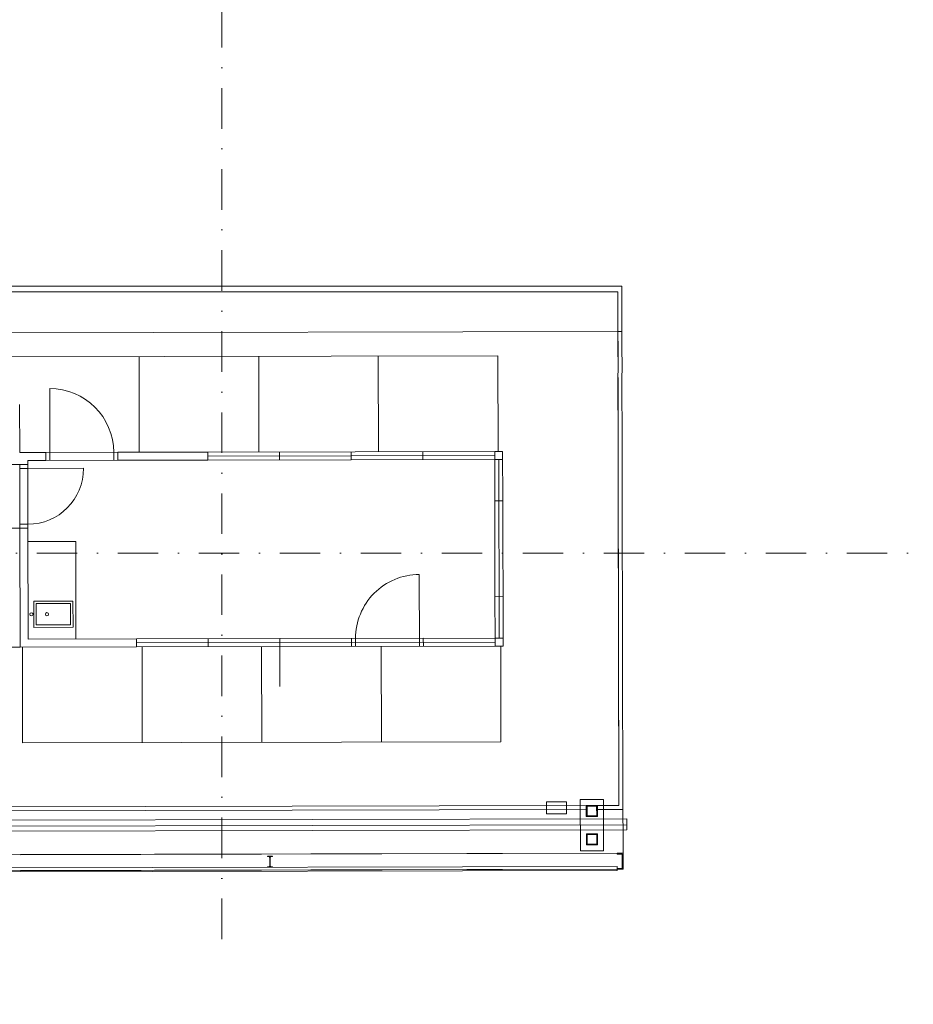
# Model space of a CAD drawing. Header units: millimetres. Extents: x -916886 to 3713765, y -2985421 to 1675785.
# Tile 72 of 256: x 964077 to 975287, y -5656 to 6688. Entities that reach past the tile are written whole.
import ezdxf
from ezdxf import colors
from ezdxf.entities.mleader import LeaderData, LeaderLine
from ezdxf.math import Vec2, Vec3

# ---------------------------------------------------------------- set-up
doc = ezdxf.new("R2010")
doc.units = ezdxf.units.MM
doc.linetypes.add('DASHDOT', pattern=[25.4, 12.7, -6.35, 0, -6.35])
doc.layers.add('A99_N_kce-pohl', color=1, linetype='Continuous', lineweight=9)
doc.layers.add('A99_N_txt-popis-50 @ 200', color=240, linetype='Continuous', lineweight=9)
doc.styles.add('A99_popis', font='isocpeur.ttf')

# ---------------------------------------------------------------- blocks, each defined once
blk = doc.blocks.new('I160')
for p, q in [((-37, 160), (-37, 158)), ((-37, 160), (37, 160)), ((-8, 148), (-34, 154)), ((-3, 18), (-3, 142)), ((3, 18), (3, 142)), ((8, 148), (34, 154)), ((37, 160), (37, 158)), ((-37, 0), (-37, 2)), ((37, 0), (-37, 0)), ((-8, 12), (-34, 6)), ((8, 12), (34, 6)), ((37, 0), (37, 2))]:
    blk.add_line(p, q)
for centre, radius, start, end in [((-33, 158), 3.8, 180, 256), ((-9, 142), 6.3, 0, 76), ((9, 142), 6.3, 104, 180), ((33, 158), 3.8, 284, 0), ((-33, 2), 3.8, 104, 180), ((-9, 18), 6.3, 284, 0), ((9, 18), 6.3, 180, 256), ((33, 2), 3.8, 0, 76)]:
    blk.add_arc(centre, radius, start, end)

msp = doc.modelspace()

# ---------------------------------------------------------------- linework, layer by layer
at = {"layer": 'A99_N_kce-pohl', "color": 7, "lineweight": 9, "ltscale": 2}
for p, q in [((962633.9, -3781.1), (971646.4, -3762.1)), ((962633.9, -3781.1), (971646.4, -3762.1)), ((964087.3, -3781, 0), (971645.3, -3762.1)), ((964087.3, -3781, 0), (971645.3, -3762.1)), ((971571.4, -3772.2), (971571.4, -3762.2)), ((971571.4, -3772.2), (971571.4, -3762.2)), ((962634.3, -3948.1), (971571.7, -3929.2)), ((962634.3, -3948.1), (971571.7, -3929.2)), ((971571.7, -3929.2), (971571.8, -3979.2)), ((971571.7, -3929.2), (971571.8, -3979.2)), ((962634.3, -3981.1), (971646.8, -3962.1)), ((962634.3, -3981.1), (971646.8, -3962.1)), ((962634.4, -3998.1), (971571.8, -3979.2)), ((962634.4, -3998.1), (971571.8, -3979.2)), ((964087.8, -3981, 0), (971645.8, -3962.1)), ((964087.8, -3981, 0), (971645.8, -3962.1)), ((971571.8, -3962.2), (971571.8, -3952.2)), ((971571.8, -3962.2), (971571.8, -3952.2))]:
    msp.add_line(p, q, dxfattribs=at)
for points in [[(962317.4, 3275.5), (962317.4, 3275.5), (971582.5, 3275.6), (971582.5, 3275.6)], [(971571.8, -3962.2), (971646.8, -3962.1), (971646.4, -3762.1), (971571.4, -3762.2)], [(971571.8, -3962.2), (971640, -3962.1), (971645.8, -3962.1), (971646.4, -3762.1), (971571.4, -3762.2), (971571.4, -3772.2), (971636.4, -3772.1), (971636.8, -3952.1), (971571.8, -3952.2), (971571.8, -3962.3)], [(971571.8, -3962.2), (971646.8, -3962.1), (971646.4, -3762.1), (971571.4, -3762.2)], [(971571.8, -3962.2), (971640, -3962.1), (971645.8, -3962.1), (971646.4, -3762.1), (971571.4, -3762.2), (971571.4, -3772.2), (971636.4, -3772.1), (971636.8, -3952.1), (971571.8, -3952.2), (971571.8, -3962.3)], [(971571.8, -3952.2), (971636.8, -3952.1), (971636.4, -3772.1), (971571.4, -3772.2)], [(971571.8, -3952.2), (971636.8, -3952.1), (971636.4, -3772.1), (971571.4, -3772.2)]]:
    msp.add_lwpolyline(points, dxfattribs=at)

# ---------------------------------------------------------------- block references
at = {"layer": 'A99_N_kce-pohl', "color": 7, "lineweight": 9, "ltscale": 2, "xscale": 0.8775000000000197, "yscale": 0.8775000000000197, "zscale": 0.8775000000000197, "rotation": 180.1212188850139}
msp.add_blockref('I160', (967216.4, -3798), dxfattribs=at)
msp.add_blockref('I160', (967216.4, -3798), dxfattribs=at)

# ---------------------------------------------------------------- leaders
at = {"layer": 'A99_N_txt-popis-50 @ 200', "lineweight": 9}
ml = msp.add_multileader_mtext('Standard', dxfattribs=at)
ml.set_content('\\A1;{\\C256;výměna stávajících sekčních vrat za nová  }', color=1, style='A99_popis')
ml.set_leader_properties(color=256, linetype='ByLayer', lineweight=-1)
ml.build(insert=Vec2(0, 0))
ml.multileader.update_dxf_attribs({"dogleg_length": 6.4, "arrow_head_size": 200, "scale": 200})
ctx = ml.context
ctx.base_point, ctx.scale, ctx.char_height, ctx.arrow_head_size, ctx.landing_gap_size, ctx.plane_origin = Vec3(2700, 5010), 200, 400, 200, 400, Vec3(2512.5, -3085)
notes = []
notes.append((ctx, [(0, (1, 1, 0), (1420, 5010), (1, 0), 1280, [(0, [(-175, 5010)], 0, [])])]))
ctx.mtext.insert, ctx.mtext.width, ctx.mtext.flow_direction = Vec3(3100, 5210.2), 5995, 5
ml = msp.add_multileader_mtext('Standard', dxfattribs=at)
ml.set_content('\\A1;{\\C256;demontáž stěnových panelů PUR, tl.40mm, včetně výplní otvorů a klempířských výrobků}', color=1, style='A99_popis')
ml.set_leader_properties(color=256, linetype='ByLayer', lineweight=-1)
ml.build(insert=Vec2(0, 0))
ml.multileader.update_dxf_attribs({"dogleg_length": 1, "arrow_head_size": 300, "scale": 200})
ctx = ml.context
ctx.base_point, ctx.scale, ctx.char_height, ctx.arrow_head_size, ctx.landing_gap_size, ctx.plane_origin = Vec3(301405, -3355), 200, 500, 300, 250, Vec3(314625, -10211)
notes.append((ctx, [(1, (1, 1, 0), (317590, -3355), (-1, 0), 585, [(0, [(317590, -890)], 0, [])])]))
ctx.mtext.insert, ctx.mtext.width, ctx.mtext.flow_direction = Vec3(301655, -3030), 15225, 5
ctx.mtext.has_bg_fill, ctx.mtext.bg_color, ctx.mtext.bg_scale_factor, ctx.mtext.bg_transparency, ctx.mtext.use_window_bg_color = 1, -1073741824, 1, 0, 1
ml = msp.add_multileader_mtext('Standard', dxfattribs=at)
ml.set_content('\\A1;{\\C256;demontáž oplocení}', color=1, style='A99_popis')
ml.set_leader_properties(color=256, linetype='ByLayer', lineweight=-1)
ml.build(insert=Vec2(0, 0))
ml.multileader.update_dxf_attribs({"dogleg_length": 1, "arrow_head_size": 300, "scale": 200})
ctx = ml.context
ctx.base_point, ctx.scale, ctx.char_height, ctx.arrow_head_size, ctx.landing_gap_size, ctx.plane_origin = Vec3(403660, -5325), 200, 500, 300, 250, Vec3(407330, -12791)
notes.append((ctx, [(1, (1, 1, 0), (410295, -5325), (-1, 0), 585, [(0, [(410295, -4500)], 0, [])])]))
ctx.mtext.insert, ctx.mtext.width, ctx.mtext.defined_height, ctx.mtext.flow_direction = Vec3(403910, -5000), 5760, 2293.3, 5
ctx.mtext.has_bg_fill, ctx.mtext.bg_color, ctx.mtext.bg_scale_factor, ctx.mtext.bg_transparency, ctx.mtext.use_window_bg_color = 1, -1073741824, 1, 0, 1
for ctx, leaders in notes:
    for number, flags, end, landing, length, lines in leaders:
        leader = LeaderData()
        leader.index, (leader.has_last_leader_line, leader.has_dogleg_vector, leader.attachment_direction) = number, flags
        leader.last_leader_point, leader.dogleg_vector, leader.dogleg_length = Vec3(end), Vec3(landing), length
        for number, points, colour, breaks in lines:
            line = LeaderLine()
            line.index, line.vertices, line.color, line.breaks = number, Vec3.list(points), colors.encode_raw_color(colour), breaks
            leader.lines.append(line)
        ctx.leaders.append(leader)

# ---------------------------------------------------------------- next in the draw order: linework, layer by layer
at = {"layer": 'A99_N_kce-pohl', "color": 7, "lineweight": 9, "ltscale": 2}
for p, q in [((971185.1, -3163.1), (962632.6, -3181.1)), ((971325.1, -3162.8), (971595.1, -3162.2)), ((971325.1, -3162.8), (971595.1, -3162.2)), ((971185.2, -3213.1), (962682.7, -3231)), ((971695.4, -3332), (963245.5, -3349.9)), ((971695.4, -3332), (963245.5, -3349.9)), ((971325.2, -3212.8), (971645.2, -3212.1)), ((971325.2, -3212.8), (971645.2, -3212.1)), ((971646.4, -3762.1), (971645.2, -3212.1)), ((971695.7, -3467), (971695.4, -3332)), ((971695.7, -3467), (971695.4, -3332)), ((971695.6, -3407), (963245.6, -3424.9)), ((971695.6, -3407), (963245.6, -3424.9)), ((971695.7, -3467), (963245.8, -3484.9)), ((971695.7, -3467), (963245.8, -3484.9))]:
    msp.add_line(p, q, dxfattribs=at)
for points in [[(971325.4, -3302.8), (971185.4, -3303.1), (971185.1, -3163.1), (971325.1, -3162.8)], [(971325.4, -3302.8), (971185.4, -3303.1), (971185.1, -3163.1), (971325.1, -3162.8)], [(971315.4, -3292.8), (971195.4, -3293), (971195.1, -3173), (971315.1, -3172.8)], [(971315.4, -3292.8), (971195.4, -3293), (971195.1, -3173), (971315.1, -3172.8)], [(971326.1, -3657.8), (971186.1, -3658.1), (971185.8, -3518.1), (971325.8, -3517.8)], [(971326.1, -3657.8), (971186.1, -3658.1), (971185.8, -3518.1), (971325.8, -3517.8)], [(971316.1, -3647.8), (971196.1, -3648), (971195.9, -3528), (971315.9, -3527.8)], [(971316.1, -3647.8), (971196.1, -3648), (971195.9, -3528), (971315.9, -3527.8)]]:
    msp.add_lwpolyline(points, close=True, dxfattribs=at)
for points in [[(971325.4, -3302.8), (971325.1, -3162.8), (971185.1, -3163.1), (971185.4, -3303.1), (971325.4, -3302.8)], [(971325.4, -3302.8), (971325.1, -3162.8), (971185.1, -3163.1), (971185.4, -3303.1), (971325.4, -3302.8)], [(971315.4, -3292.8), (971315.1, -3172.8), (971195.1, -3173), (971195.4, -3293), (971315.4, -3292.8)], [(971315.4, -3292.8), (971315.1, -3172.8), (971195.1, -3173), (971195.4, -3293), (971315.4, -3292.8)], [(971326.1, -3657.8), (971325.8, -3517.8), (971185.8, -3518.1), (971186.1, -3658.1), (971326.1, -3657.8)], [(971326.1, -3657.8), (971325.8, -3517.8), (971185.8, -3518.1), (971186.1, -3658.1), (971326.1, -3657.8)], [(971316.1, -3647.8), (971315.9, -3527.8), (971195.9, -3528), (971196.1, -3648), (971316.1, -3647.8)], [(971316.1, -3647.8), (971315.9, -3527.8), (971195.9, -3528), (971196.1, -3648), (971316.1, -3647.8)]]:
    msp.add_lwpolyline(points, dxfattribs=at)

# ---------------------------------------------------------------- next in the draw order: leaders
at = {"layer": 'A99_N_txt-popis-50 @ 200', "lineweight": 9}
ml = msp.add_multileader_mtext('Standard', dxfattribs=at)
ml.set_content('\\A1;{\\C256;demontáž stěnových panelů PUR, tl.40mm, včetně výplní otvorů a klempířských výrobků}', color=1, style='A99_popis')
ml.set_leader_properties(color=256, linetype='ByLayer', lineweight=-1)
ml.build(insert=Vec2(0, 0))
ml.multileader.update_dxf_attribs({"dogleg_length": 1, "arrow_head_size": 300, "scale": 200})
ctx = ml.context
ctx.base_point, ctx.scale, ctx.char_height, ctx.arrow_head_size, ctx.landing_gap_size, ctx.plane_origin = Vec3(394110, -2745), 200, 500, 300, 250, Vec3(407330, -10211)
notes = []
notes.append((ctx, [(1, (1, 1, 0), (410295, -2745), (-1, 0), 585, [(0, [(410295, -890)], 0, [])])]))
ctx.mtext.insert, ctx.mtext.width, ctx.mtext.defined_height, ctx.mtext.flow_direction = Vec3(394360, -2420), 15225, 2293.3, 5
ctx.mtext.has_bg_fill, ctx.mtext.bg_color, ctx.mtext.bg_scale_factor, ctx.mtext.bg_transparency, ctx.mtext.use_window_bg_color = 1, -1073741824, 1, 0, 1
for ctx, leaders in notes:
    for number, flags, end, landing, length, lines in leaders:
        leader = LeaderData()
        leader.index, (leader.has_last_leader_line, leader.has_dogleg_vector, leader.attachment_direction) = number, flags
        leader.last_leader_point, leader.dogleg_vector, leader.dogleg_length = Vec3(end), Vec3(landing), length
        for number, points, colour, breaks in lines:
            line = LeaderLine()
            line.index, line.vertices, line.color, line.breaks = number, Vec3.list(points), colors.encode_raw_color(colour), breaks
            leader.lines.append(line)
        ctx.leaders.append(leader)

# ---------------------------------------------------------------- next in the draw order: linework, layer by layer
at = {"layer": 'A99_N_kce-pohl', "color": 7, "lineweight": 9, "ltscale": 2}
msp.add_line((970114.4, -2365.3), (964114.4, -2378), dxfattribs=at)
for points in [[(970935.3, -3268.6), (970685.3, -3269.1), (970685, -3119.1), (970935, -3118.6)], [(970935.3, -3268.6), (970685.3, -3269.1), (970685, -3119.1), (970935, -3118.6)], [(971401.3, -3732.6), (971111.3, -3733.2), (971109.9, -3088.2), (971399.9, -3087.6)], [(971401.3, -3732.6), (971111.3, -3733.2), (971109.9, -3088.2), (971399.9, -3087.6)]]:
    msp.add_lwpolyline(points, close=True, dxfattribs=at)
for points in [[(971109.9, -3088.2), (971111.3, -3733.2), (971401.3, -3732.6), (971399.9, -3087.6), (971109.9, -3088.2)], [(971401.3, -3732.6), (971399.9, -3087.6), (971109.9, -3088.2), (971111.3, -3733.2), (971401.3, -3732.6)], [(971109.9, -3088.2), (971111.3, -3733.2), (971401.3, -3732.6), (971399.9, -3087.6), (971109.9, -3088.2)], [(971401.3, -3732.6), (971399.9, -3087.6), (971109.9, -3088.2), (971111.3, -3733.2), (971401.3, -3732.6)]]:
    msp.add_lwpolyline(points, dxfattribs=at)

# ---------------------------------------------------------------- next in the draw order: leaders
at = {"layer": 'A99_N_txt-popis-50 @ 200', "lineweight": 9}
ml = msp.add_multileader_mtext('Standard', dxfattribs=at)
ml.set_content('\\A1;{\\C256;základ 600/500mm, úroveň -1,065m, prostý beton C16/20}', color=1, style='A99_popis')
ml.set_leader_properties(color=256, linetype='ByLayer', lineweight=-1)
ml.build(insert=Vec2(0, 0))
ml.multileader.update_dxf_attribs({"dogleg_length": 3.23, "arrow_head_size": 200, "scale": 200})
ctx = ml.context
ctx.base_point, ctx.scale, ctx.char_height, ctx.arrow_head_size, ctx.landing_gap_size, ctx.plane_origin = Vec3(21815, 2400), 200, 400, 200, 250, Vec3(27702.5, -7905.8)
notes = []
notes.append((ctx, [(0, (1, 1, 0), (21170, 2400), (1, 0), 645, [(0, [(21170, -1127)], 0, [])])]))
ctx.mtext.insert, ctx.mtext.width, ctx.mtext.defined_height, ctx.mtext.flow_direction = Vec3(22065, 2660), 8793.198, 8.47, 5
ctx.mtext.has_bg_fill, ctx.mtext.bg_color, ctx.mtext.bg_scale_factor, ctx.mtext.bg_transparency, ctx.mtext.use_window_bg_color = 1, -1073741824, 1, 0, 1
for ctx, leaders in notes:
    for number, flags, end, landing, length, lines in leaders:
        leader = LeaderData()
        leader.index, (leader.has_last_leader_line, leader.has_dogleg_vector, leader.attachment_direction) = number, flags
        leader.last_leader_point, leader.dogleg_vector, leader.dogleg_length = Vec3(end), Vec3(landing), length
        for number, points, colour, breaks in lines:
            line = LeaderLine()
            line.index, line.vertices, line.color, line.breaks = number, Vec3.list(points), colors.encode_raw_color(colour), breaks
            leader.lines.append(line)
        ctx.leaders.append(leader)

# ---------------------------------------------------------------- next in the draw order: linework, layer by layer
at = {"linetype": 'Continuous', "lineweight": 0}
for p, q in [((964456.9, 1162.7), (964455, 2062.7)), ((964406.7, 1262.6), (965306.7, 1264.5)), ((965256.9, 1164.4), (965256.7, 1264.4)), ((964406.9, 1162.6), (965306.9, 1164.5)), ((969090.9, -1167.5), (969089, -267.5)), ((969140.6, -1067.4), (968240.7, -1069.3)), ((968290.9, -1169.2), (968290.7, -1069.2)), ((969140.9, -1167.4), (968240.9, -1169.3))]:
    msp.add_line(p, q, dxfattribs=at)
for centre, start, end in [((964456.7, 1262.7), 0.12122, 90.12122), ((969090.6, -1067.5), 90.12122, 180.12122)]:
    msp.add_arc(centre, 800, start, end, dxfattribs=at)
at = {"layer": 'A99_N_kce-pohl', "color": 7, "lineweight": 9, "ltscale": 2}
for p, q in [((971595.1, -3162.2), (971582.5, 3275.6)), ((971582.5, 2777.8), (959774.5, 2752.8)), ((971582.5, 2777.8), (959774.5, 2752.8)), ((971582.5, 2777.8), (971632.5, 2777.9)), ((971582.5, 2777.8), (971632.5, 2777.9)), ((971595.1, -3162.2), (971582.5, 2777.8)), ((971645.2, -3212.1), (971632.5, 2777.9)), ((971645.2, -3212.1), (971632.5, 2777.9)), ((959775.2, 2452.8), (970075.2, 2474.6)), ((959775.2, 2452.8), (970075.2, 2474.6)), ((968577.7, 1271.4), (968575.2, 2471.4)), ((968577.7, 1271.4), (968575.2, 2471.4)), ((970077.7, 1274.6), (970075.2, 2474.6)), ((970077.7, 1274.6), (970075.2, 2474.6)), ((965577.7, 1265.1), (965575.2, 2465.1)), ((965577.7, 1265.1), (965575.2, 2465.1)), ((967077.7, 1268.3), (967075.2, 2468.3)), ((967077.7, 1268.3), (967075.2, 2468.3)), ((964077.7, 1261.9), (964076.4, 1861.9)), ((964077.7, 1261.9), (964076.4, 1861.9)), ((964077.7, 1261.9), (964406.7, 1262.6)), ((964406.7, 1262.6), (964077.7, 1261.9)), ((964077.7, 1261.9), (964406.7, 1262.6)), ((964406.7, 1262.6), (964077.7, 1261.9)), ((964406.7, 1262.6), (964406.9, 1162.6)), ((964406.7, 1262.6), (964406.9, 1162.6)), ((965306.7, 1264.5), (966435.7, 1266.9)), ((965306.7, 1264.5), (966435.7, 1266.9)), ((965306.7, 1264.5), (965306.9, 1164.5)), ((965306.7, 1264.5), (965306.9, 1164.5)), ((970135.7, 1274.7), (966435.7, 1266.9)), ((970135.7, 1274.7), (966435.7, 1266.9)), ((966435.9, 1166.9), (966435.7, 1266.9)), ((966435.9, 1166.9), (966435.7, 1266.9)), ((967335.9, 1168.8), (967335.7, 1268.8)), ((967335.9, 1168.8), (967335.7, 1268.8)), ((968235.9, 1170.7), (968235.7, 1270.7)), ((968235.9, 1170.7), (968235.7, 1270.7)), ((969135.9, 1172.6), (969135.7, 1272.6)), ((969135.9, 1172.6), (969135.7, 1272.6)), ((970137, 654.7), (970135.7, 1274.7)), ((970135.7, 1274.7), (970137, 654.7)), ((970135.9, 1174.7), (970135.7, 1274.7)), ((970137, 654.7), (970135.7, 1274.7)), ((970135.7, 1274.7), (970137, 654.7)), ((970135.9, 1174.7), (970135.7, 1274.7)), ((964078, 1111.9), (963978, 1111.7)), ((964078, 1111.9), (963978, 1111.7)), ((964178, 1112.1), (964078, 1111.9)), ((964178, 1112.1), (964078, 1111.9)), ((964079.7, 311.9), (964078, 1111.9)), ((964178.1, 1062.1), (964178, 1112.1)), ((964178.1, 1062.1), (964178, 1112.1)), ((966435.8, 1216.9), (970035.8, 1224.5)), ((966435.8, 1216.9), (970035.8, 1224.5)), ((970035.9, 1174.5), (966435.9, 1166.9)), ((970035.9, 1174.5), (966435.9, 1166.9)), ((970035.9, 1174.5), (970037, 654.5)), ((970035.9, 1174.5), (970037, 654.5)), ((970090.6, -1065.4), (970085.9, 1174.6)), ((970090.6, -1065.4), (970085.9, 1174.6)), ((964178.1, 1062.1), (964078.1, 1061.9)), ((964178.1, 1062.1), (964078.1, 1061.9)), ((964178.1, 1062.1), (964878.1, 1063.6)), ((964178.1, 1062.1), (964878.1, 1063.6)), ((964179.6, 362.1), (964178.1, 1062.1)), ((964179.6, 362.1), (964178.1, 1062.1)), ((970037, 654.5), (970137, 654.7)), ((970037, 654.5), (970137, 654.7)), ((970039.5, -545.5), (970037, 654.5)), ((970039.5, -545.5), (970037, 654.5)), ((970039.5, -545.5), (970037, 654.5)), ((970039.5, -545.5), (970037, 654.5)), ((970140.6, -1065.3), (970137, 654.7)), ((970140.6, -1065.3), (970137, 654.7)), ((964079.7, 311.9), (963979.7, 311.7)), ((964079.7, 311.9), (963979.7, 311.7)), ((964179.6, 362.1), (964079.6, 361.9)), ((964179.6, 362.1), (964079.6, 361.9)), ((964179.7, 312.1), (964079.7, 311.9)), ((964179.7, 312.1), (964079.7, 311.9)), ((964079.7, 311.9), (964082.9, -1178.1)), ((964079.7, 311.9), (964082.9, -1178.1)), ((964179.7, 312.1), (964179.6, 362.1)), ((964179.7, 312.1), (964179.6, 362.1)), ((964179.7, 312.1), (964179.8, 262.1)), ((964179.7, 312.1), (964179.8, 262.1)), ((964780.1, 146.4), (964180.1, 145.1)), ((964780.1, 146.4), (964180.1, 145.1)), ((964782.7, -1076.6), (964780.1, 146.4)), ((964782.7, -1076.6), (964780.1, 146.4)), ((970039.5, -545.5), (970139.5, -545.3)), ((970039.5, -545.5), (970139.5, -545.3)), ((970039.5, -545.5), (970040.6, -1065.5)), ((970039.5, -545.5), (970040.6, -1065.5)), ((967340.7, -1071.2), (965540.7, -1075)), ((967340.7, -1071.2), (965540.7, -1075)), ((965540.7, -1075), (965540.9, -1175)), ((965540.7, -1075), (965540.9, -1175)), ((966440.7, -1073.1), (966440.9, -1173.1)), ((966440.7, -1073.1), (966440.9, -1173.1)), ((970040.6, -1065.5), (967340.7, -1071.2)), ((970040.6, -1065.5), (967340.7, -1071.2)), ((967340.7, -1071.2), (967340.9, -1171.2)), ((967340.7, -1071.2), (967340.9, -1171.2)), ((967340.7, -1071.2), (967340.9, -1171.2)), ((967340.7, -1071.2), (967340.9, -1171.2)), ((968240.7, -1069.3), (968240.9, -1169.3)), ((968240.7, -1069.3), (968240.9, -1169.3)), ((968240.7, -1069.3), (968240.9, -1169.3)), ((968240.7, -1069.3), (968240.9, -1169.3)), ((969140.6, -1067.4), (969140.9, -1167.4)), ((969140.6, -1067.4), (969140.9, -1167.4)), ((969140.6, -1067.4), (969140.9, -1167.4)), ((969140.6, -1067.4), (969140.9, -1167.4)), ((964082.9, -1178.1), (961058.3, -1184.5)), ((964082.9, -1178.1), (961058.3, -1184.5)), ((964082.9, -1178.1), (965540.9, -1175)), ((964082.9, -1178.1), (965540.9, -1175)), ((964082.9, -1178.1), (965540.9, -1175)), ((964111.9, -1178), (964114.4, -2378)), ((965540.8, -1125), (967340.8, -1121.2)), ((965540.8, -1125), (967340.8, -1121.2)), ((967340.9, -1171.2), (965540.9, -1175)), ((967340.9, -1171.2), (965540.9, -1175)), ((965611.9, -1174.8), (965614.4, -2374.8)), ((965611.9, -1174.8), (965614.4, -2374.8)), ((967111.9, -1171.7), (967114.4, -2371.7)), ((967340.8, -1121.2), (970040.8, -1115.5)), ((967340.8, -1121.2), (970040.8, -1115.5)), ((970140.9, -1165.3), (967340.9, -1171.2)), ((970140.9, -1165.3), (967340.9, -1171.2)), ((967341.9, -1671.2), (967340.9, -1171.2)), ((968611.9, -1168.5), (968614.4, -2368.5)), ((970111.9, -1165.3), (970114.4, -2365.3))]:
    msp.add_line(p, q, dxfattribs=at)
at = {"layer": 'A99_N_kce-pohl', "color": 7, "linetype": 'DASHDOT', "ltscale": 40}
msp.add_line((1003412.1, 0), (812462.5, 0), dxfattribs=at)
msp.add_lwpolyline([(966612.5, 139955), (966612.5, -4850)], dxfattribs=at)
at = {"layer": 'A99_N_kce-pohl', "color": 7, "lineweight": 9, "ltscale": 2}
for points in [[(971632.5, 2777.9), (971632.5, 3346), (962397.4, 3346), (962397.4, 3346)], [(966435.7, 1266.9), (965306.7, 1264.5)], [(966435.7, 1266.9), (965306.7, 1264.5)], [(964406.9, 1162.6), (964177.9, 1162.1), (964178, 1112.1)], [(964406.9, 1162.6), (964177.9, 1162.1), (964178, 1112.1)], [(966435.9, 1166.9), (965306.9, 1164.5)], [(966435.9, 1166.9), (965306.9, 1164.5)], [(964179.7, 312.1), (964182.7, -1077.9), (965540.7, -1075)]]:
    msp.add_lwpolyline(points, dxfattribs=at)
for points in [[(970035.9, 1174.5), (970135.9, 1174.7), (970135.7, 1274.7), (970035.7, 1274.5)], [(970035.9, 1174.5), (970135.9, 1174.7), (970135.7, 1274.7), (970035.7, 1274.5)], [(970040.6, -1065.5), (970140.6, -1065.3), (970140.9, -1165.3), (970040.9, -1165.5)], [(970040.6, -1065.5), (970140.6, -1065.3), (970140.9, -1165.3), (970040.9, -1165.5)]]:
    msp.add_lwpolyline(points, close=True, dxfattribs=at)
at = {"layer": 'A99_N_kce-pohl', "color": 7, "lineweight": 5, "ltscale": 2}
for points in [[(964253.5, -602.9), (964254.2, -930.1), (964746.4, -929), (964745.7, -601.9)], [(964253.5, -602.9), (964254.2, -930.1), (964746.4, -929), (964745.7, -601.9)], [(964283.6, -632.9), (964284.1, -900), (964716.3, -899.1), (964715.7, -632)], [(964283.6, -632.9), (964284.1, -900), (964716.3, -899.1), (964715.7, -632)]]:
    msp.add_lwpolyline(points, close=True, dxfattribs=at)
for centre in [(964224.5, -766.6), (964224.5, -766.6), (964419.2, -766.1), (964419.2, -766.1)]:
    msp.add_circle(centre, 20.1, dxfattribs=at)
at = {"layer": 'A99_N_kce-pohl', "color": 7, "lineweight": 9, "ltscale": 2}
msp.add_arc((964178.1, 1062.1), 700, 270.12122, 0.12122, dxfattribs=at)
msp.add_arc((964178.1, 1062.1), 700, 270.12122, 0.12122, dxfattribs=at)

doc.saveas('drawing.dxf')
